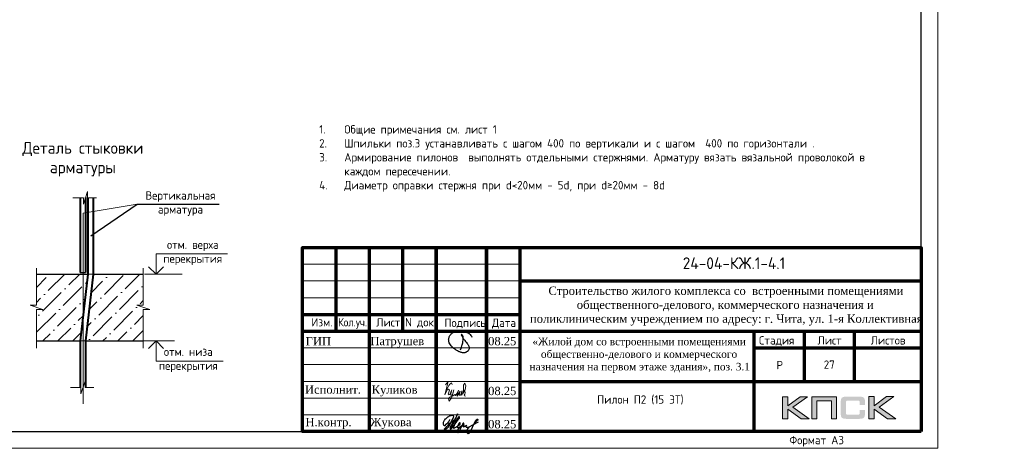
# Model space of a CAD drawing. Header units: millimetres. Extents: x 369815 to 1481759, y -423071 to -27917.
# Tile 171 of 256: x 557441 to 586886, y -396966 to -384158. Entities that reach past the tile are written whole.
import ezdxf
from ezdxf.enums import TextEntityAlignment as Align

# ---------------------------------------------------------------- set-up
doc = ezdxf.new("R2010")
doc.units = ezdxf.units.MM
doc.linetypes.add('CENTER2', pattern=[28.575, 19.05, -3.175, 3.175, -3.175])
for name, color, linetype in [('PDF7_Text', 7, 'Continuous'), ('PDF8_Text', 7, 'Continuous'), ('Рамка печать', 7, 'Continuous'), ('ТОЛСТЫЕ_ОСНОВНЫЕ', 6, 'Continuous')]:
    doc.layers.add(name, color=color, linetype=linetype)
for name, color, linetype, lineweight in [('Выноски', 20, 'Continuous', 20), ('Каркасы ригель', 3, 'Continuous', 0), ('подоснова', 151, 'Continuous', 5), ('размер', 1, 'Continuous', 25), ('РАЗМЕРЫ', 1, 'Continuous', 9), ('Рамка', 7, 'Continuous', 70), ('Текст', 7, 'Continuous', 25), ('ТОНКИЕ', 7, 'Continuous', 9)]:
    doc.layers.add(name, color=color, linetype=linetype, lineweight=lineweight)
doc.styles.add('GOST-2.304_Type-B', font='GOST_Common.ttf')
doc.styles.add('PDF Times New Roman', font='times.ttf')
doc.styles.add('style1', font='GOST_Common.ttf', dxfattribs={"height": 500})
doc.styles.add('style_Tonin', font='simplex.shx', dxfattribs={"width": 0.9})
doc.styles.add('ГОСТ', font='GOST_Common.ttf')
doc.dimstyles.new('20', dxfattribs={"dimtxt": 2.5, "dimasz": 2.5, "dimexe": 1.25, "dimexo": 0.625, "dimtad": 1, "dimdec": 0, "dimlfac": 20, "dimtxsty": 'style_Tonin', "dimblk": 'ARCHTICK', "dimcen": 0, "dimclrt": 256, "dimadec": 0, "dimazin": 0, "dimtfac": 1, "dimtdec": 0, "dimtmove": 0, "dimatfit": 0, "dimfxl": 1, "dimarcsym": 0})

# ---------------------------------------------------------------- blocks, each defined once
blk = doc.blocks.new('11')
at = {"layer": 'Выноски'}
for p, q in [((47885, 66608), (47944, 66700)), ((47944, 66700), (47962, 66737)), ((47962, 66737), (47989, 66781)), ((47989, 66781), (48016, 66806)), ((48016, 66806), (48038, 66823)), ((48038, 66823), (48060, 66786)), ((48060, 66786), (48058, 66769))]:
    blk.add_line(p, q, dxfattribs=at)
blk.add_lwpolyline([(47863, 66761), (47937, 66865), (47843, 66458), (47885, 66564), (47905, 66616), (47954, 66628), (47979, 66606), (47957, 66539), (47937, 66487), (47947, 66458), (47991, 66470), (48051, 66611), (48041, 66569), (48023, 66505), (48023, 66448), (48065, 66448), (48090, 66529), (48110, 66608), (48043, 66369), (47972, 66275), (47954, 66344), (47991, 66389), (48078, 66431), (48142, 66470), (48154, 66441), (48204, 66512), (48246, 66606), (48209, 66455), (48204, 66418), (48295, 66574), (48265, 66463), (48265, 66455), (48312, 66453), (48342, 66529), (48347, 66584), (48337, 66465), (48349, 66453), (48401, 66569), (48443, 66616), (48461, 66678), (48466, 66727), (48436, 66811), (48399, 66754), (48399, 66618), (48389, 66549), (48374, 66507), (48416, 66564), (48441, 66576), (48451, 66524), (48433, 66482), (48419, 66453), (48424, 66428), (48458, 66421)], dxfattribs=at)
blk = doc.blocks.new('яяя')
at = {"lineweight": 30}
for points in [[(345424, 110432), (345425, 110410), (345424, 110397), (345417, 110379), (345406, 110350), (345390, 110319), (345357, 110275), (345310, 110221), (345265, 110176), (345198, 110110), (345161, 110077), (345133, 110066), (345116, 110066), (345102, 110075), (345090, 110091), (345082, 110115), (345074, 110146), (345066, 110182), (345064, 110206), (345067, 110234), (345077, 110278), (345095, 110320), (345114, 110361), (345134, 110395), (345159, 110428), (345195, 110469), (345228, 110506), (345284, 110560), (345331, 110595), (345379, 110625), (345435, 110648), (345486, 110670), (345532, 110686), (345573, 110696), (345605, 110698), (345621, 110695), (345635, 110687), (345648, 110671), (345656, 110649), (345659, 110625), (345659, 110583), (345656, 110553), (345647, 110523), (345635, 110489), (345387, 110033), (345349, 109985), (345311, 109948), (345247, 109889), (345209, 109858), (345192, 109844), (345180, 109837), (345157, 109833), (345150, 109835), (345140, 109842), (345135, 109856), (345138, 109881), (345148, 109892), (345183, 109930), (345267, 110024), (345343, 110105), (345455, 110213), (345617, 110343), (345775, 110456), (345811, 110526), (345838, 110607), (345890, 110740), (345902, 110771), (345698, 110295), (345672, 110226), (345626, 110132), (345572, 110032), (345518, 109953), (345481, 109918), (345497, 110001), (345567, 110147), (345655, 110301), (345760, 110442)], [(345481, 109918), (345476, 109896), (345475, 109874), (345485, 109861), (345506, 109866), (345539, 109891), (345632, 109983), (345968, 110450), (346022, 110527), (346029, 110560), (346027, 110579), (346026, 110590), (346010, 110605), (345993, 110609), (345975, 110601), (345962, 110584), (345954, 110562), (345857, 110421), (345783, 110292), (345741, 110183), (345701, 110079), (345665, 109985), (345660, 109952), (345666, 109929), (345669, 109915), (345682, 109910), (345702, 109914), (345735, 109941), (345846, 110007), (346065, 110160), (346075, 110193), (346070, 110217), (346066, 110236), (346052, 110241), (346030, 110241), (346007, 110228), (345978, 110203), (345960, 110164), (345892, 110010), (345895, 109986), (345904, 109966), (345925, 109964), (345969, 109968), (346045, 110000), (346218, 110114), (346261, 110154), (346280, 110184), (346282, 110210), (346278, 110225), (346263, 110229), (346241, 110222), (346220, 110198), (346162, 110049), (345989, 109904), (345932, 109849), (345906, 109805), (345891, 109739), (345890, 109690), (345899, 109652), (345924, 109647), (345956, 109655), (345980, 109674), (346058, 109838), (346158, 110046), (346261, 110098), (346314, 110120), (346292, 110079), (346269, 110036), (346261, 110008), (346267, 109998), (346293, 109998), (346363, 110039), (346445, 110095), (346421, 110068), (346414, 110040), (346407, 110011), (346416, 109990), (346466, 109972), (346509, 109977), (346574, 109984), (347172, 110293)], [(346586, 109971), (346543, 109917), (346509, 109873), (346489, 109825), (346475, 109767), (346472, 109710), (346478, 109675), (346485, 109641), (346501, 109621), (346517, 109602), (346542, 109589), (346568, 109592), (346605, 109620), (346680, 109731), (346736, 109842), (346865, 110115), (346962, 110290), (346969, 110318), (346979, 110360), (347013, 110403), (347056, 110434), (347091, 110450), (347109, 110450), (347121, 110434), (347115, 110405), (347072, 110355), (347012, 110307), (346924, 110222)]]:
    blk.add_lwpolyline(points, dxfattribs=at)
blk = doc.blocks.new('Патрушев')
at = {"color": 5, "lineweight": 25}
blk.add_lwpolyline([(58.5, -35.1), (59.7, -32), (60.2, -29.8), (60.5, -28.8), (60.8, -27.6), (61.1, -26.3), (61.4, -24.7), (61.6, -23), (61.8, -21.6), (61.8, -20.5), (61.7, -19.5), (61.5, -18.6), (61.3, -17.9), (61, -17.3), (60.6, -16.9), (60.5, -16.7), (60.4, -16.6), (60.3, -16.5), (60, -16.4), (59.7, -16.4), (59.6, -16.4), (59.4, -16.5), (59.3, -16.7), (59.3, -17), (59.4, -17.1), (61.8, -21), (63.1, -22.9), (63.7, -23.6), (64.5, -24.6), (65.5, -25.9), (66.4, -27.1), (66.9, -27.7), (67.4, -28.4), (67.7, -28.9), (68, -29.5), (68.4, -30.4), (68.7, -31), (68.8, -31.7), (68.9, -32.2), (68.9, -32.7), (68.9, -33.3), (68.8, -33.8), (68.6, -34.6), (68.3, -35.2), (67.9, -35.7), (67.6, -36.2), (66.9, -36.8), (66.4, -37.1), (65.9, -37.5), (65.3, -37.9), (64.8, -38.1), (64.1, -38.3), (63.6, -38.4), (62.5, -38.5), (61.6, -38.5), (60.9, -38.4), (60.1, -38.3), (59.3, -38), (58.4, -37.7), (57.7, -37.5), (56.6, -37.3), (55.9, -36.9), (54.9, -36.3), (53.8, -35.7), (53.1, -35.2), (52.2, -34.7), (51.3, -34.1), (50.1, -33.3), (49.1, -32.3), (48, -31.1), (47.1, -29.9), (46.1, -28.7), (45.2, -27.6), (44.7, -26.5), (44.3, -25.1), (44, -24.3), (44, -23.3), (43.9, -22.5), (44, -21.5), (44.2, -20.6), (44.5, -20), (44.7, -19.1), (45, -18.2), (45.5, -17.4), (45.8, -16.9), (46.4, -16.1), (47, -15.5), (47.8, -14.8), (48.6, -14.3), (49.4, -13.8), (50.5, -13.3), (51.6, -12.9), (52.7, -12.5), (54.2, -12.1), (55.4, -11.9), (56.9, -11.8), (58.3, -11.8), (59.6, -11.9), (61, -12.1), (62.7, -12.4), (64.5, -12.9), (66.2, -13.6), (67.6, -14.3), (68.9, -15.1), (70, -16.3), (71.1, -17.5), (71.7, -18.3), (72.3, -19.3)], dxfattribs=at)
blk = doc.blocks.new('штамп кж1.1')
at = {"layer": 'Рамка печать', "lineweight": 20}
h = blk.add_hatch(color=0, dxfattribs=at)
h.paths.add_polyline_path([(419458, -85094), (419234, -85094), (418867, -85370), (418867, -85094), (418712, -85094), (418712, -85757), (418867, -85757), (418867, -85466), (419264, -85757), (419512, -85757), (419019, -85406)])
h.paths.add_polyline_path([(419737, -85219), (420175, -85219), (420175, -85757), (420329, -85757), (420329, -85094), (420165, -85094), (419583, -85094), (419583, -85251), (419583, -85757), (419737, -85757)])
h.paths.add_polyline_path([(421451, -85091), (421295, -85091), (421295, -85754), (421451, -85754), (421451, -85462), (421847, -85754), (422095, -85754), (421602, -85403), (422041, -85091), (421818, -85091), (421451, -85367)])
blk.add_hatch(color=204, dxfattribs=at).paths.add_polyline_path([(421166, -85165), (421164, -85157), (421161, -85151), (421158, -85145), (421154, -85139), (421151, -85134), (421147, -85129), (421143, -85124), (421139, -85120), (421133, -85117), (421128, -85113), (421122, -85109), (421115, -85107), (421108, -85104), (421100, -85101), (421093, -85099), (421075, -85096), (421056, -85093), (421035, -85092), (421012, -85091), (420617, -85091), (420594, -85092), (420573, -85093), (420553, -85096), (420536, -85099), (420528, -85102), (420521, -85104), (420514, -85107), (420508, -85110), (420502, -85113), (420496, -85117), (420491, -85120), (420486, -85124), (420482, -85129), (420478, -85134), (420474, -85139), (420471, -85145), (420468, -85151), (420466, -85158), (420463, -85165), (420461, -85172), (420457, -85188), (420455, -85206), (420453, -85226), (420453, -85248), (420453, -85596), (420453, -85618), (420455, -85638), (420457, -85656), (420461, -85673), (420463, -85680), (420466, -85687), (420468, -85694), (420471, -85700), (420474, -85705), (420478, -85711), (420482, -85716), (420486, -85720), (420491, -85725), (420496, -85728), (420502, -85731), (420508, -85735), (420514, -85738), (420521, -85740), (420528, -85743), (420536, -85745), (420553, -85749), (420573, -85751), (420594, -85753), (420617, -85754), (421012, -85754), (421035, -85753), (421056, -85752), (421075, -85749), (421092, -85746), (421100, -85743), (421108, -85741), (421115, -85738), (421122, -85735), (421128, -85732), (421133, -85728), (421139, -85725), (421143, -85720), (421147, -85716), (421151, -85711), (421154, -85706), (421158, -85700), (421161, -85694), (421164, -85688), (421166, -85680), (421169, -85673), (421172, -85656), (421175, -85639), (421176, -85618), (421177, -85596), (421177, -85487), (421022, -85487), (421022, -85576), (421022, -85582), (421021, -85588), (421020, -85594), (421019, -85599), (421017, -85604), (421015, -85608), (421012, -85612), (421008, -85616), (421005, -85619), (421001, -85622), (420996, -85624), (420991, -85626), (420987, -85627), (420981, -85628), (420974, -85628), (420968, -85629), (420649, -85629), (420644, -85628), (420639, -85628), (420635, -85626), (420631, -85624), (420627, -85621), (420624, -85618), (420620, -85615), (420617, -85611), (420615, -85607), (420613, -85603), (420611, -85598), (420609, -85593), (420607, -85584), (420607, -85574), (420607, -85256), (420607, -85250), (420607, -85245), (420609, -85240), (420610, -85235), (420611, -85231), (420613, -85228), (420616, -85225), (420619, -85221), (420622, -85218), (420626, -85216), (420630, -85214), (420634, -85212), (420639, -85211), (420643, -85210), (420649, -85210), (420654, -85210), (420968, -85210), (420974, -85210), (420981, -85210), (420986, -85212), (420991, -85213), (420996, -85215), (421000, -85217), (421004, -85220), (421008, -85223), (421011, -85227), (421014, -85231), (421017, -85235), (421019, -85240), (421020, -85245), (421021, -85250), (421022, -85257), (421022, -85263), (421022, -85336), (421177, -85336), (421177, -85248), (421176, -85226), (421175, -85206), (421172, -85188), (421168, -85172)])
at = {"layer": 'Рамка', "color": 7}
for p, q in [((405358, -83134), (405358, -80634)), ((407358, -83134), (407358, -80634)), ((410858, -81634), (422858, -81634)), ((404358, -82634), (410858, -82634)), ((404358, -83134), (422858, -83134)), ((419358, -83134), (419358, -84634)), ((420858, -83134), (420858, -84634)), ((417858, -83634), (422858, -83634)), ((417858, -83634), (422858, -83634)), ((410858, -84634), (422858, -84634))]:
    blk.add_line(p, q, dxfattribs=at)
at = {"layer": 'Рамка'}
for p, q in [((406358, -86134), (406358, -80634)), ((408358, -86134), (408358, -80634)), ((408358, -80634), (408358, -86134)), ((409858, -80634), (409858, -86134)), ((409858, -86134), (409858, -80634)), ((410858, -80634), (410858, -86134)), ((417858, -83134), (417858, -86134))]:
    blk.add_line(p, q, dxfattribs=at)
at = {"layer": 'Рамка', "color": 7, "lineweight": 15}
for p, q in [((404358, -81134), (410858, -81134)), ((404358, -81634), (410858, -81634)), ((404358, -82134), (410858, -82134)), ((404358, -83634), (410858, -83634)), ((404358, -84134), (410858, -84134)), ((404358, -84634), (410858, -84634)), ((404358, -85134), (410858, -85134)), ((404358, -85634), (410858, -85634))]:
    blk.add_line(p, q, dxfattribs=at)
at = {"layer": 'Рамка'}
blk.add_lwpolyline([(422858, -86134), (404358, -86134), (404358, -80634), (422858, -80634)], close=True, dxfattribs=at)
at = {"layer": 'Рамка печать', "color": 0, "lineweight": 20}
for points in [[(418712, -85757), (418712, -85094), (418867, -85094), (418867, -85370), (419234, -85094), (419458, -85094), (419019, -85406), (419512, -85757), (419264, -85757), (418867, -85466), (418867, -85757), (418712, -85757)], [(419737, -85757), (419737, -85219), (420175, -85219), (420175, -85757), (420329, -85757), (420329, -85094), (420165, -85094), (419583, -85094), (419583, -85251), (419583, -85757), (419737, -85757)], [(421295, -85754), (421295, -85091), (421451, -85091), (421451, -85367), (421818, -85091), (422041, -85091), (421602, -85403), (422095, -85754), (421847, -85754), (421451, -85462), (421451, -85754), (421295, -85754)]]:
    blk.add_lwpolyline(points, close=True, dxfattribs=at)
at = {"color": 5, "xscale": 24.5, "yscale": 24.5, "zscale": 24.5}
blk.add_blockref('Патрушев', (407651, -82836), dxfattribs=at)
at = {"color": 2, "lineweight": 60, "xscale": 0.5, "yscale": 0.5, "zscale": 0.5}
blk.add_blockref('яяя', (236038, -140993), dxfattribs=at)
at = {"layer": 'Выноски', "color": 0}
blk.add_blockref('11', (360773, -151499), dxfattribs=at)
at = {"layer": 'PDF7_Text', "char_height": 248, "attachment_point": 7, "style": 'PDF Times New Roman'}
for s, insert in [('Патрушев', (406387, -83634)), ('08.25', (409908, -83561)), ('08.25', (409908, -85050)), ('Жукова', (406381, -86056)), ('08.25', (409908, -86042))]:
    blk.add_mtext(s, dxfattribs=dict(at, insert=insert))
at = {"layer": 'PDF7_Text', "insert": (406426, -85084), "char_height": 247.95, "attachment_point": 7, "style": 'PDF Times New Roman'}
blk.add_mtext_dynamic_manual_height_columns('{\\C256;Куликов}', width=2000, gutter_width=1250, heights=[0], dxfattribs=at)
at = {"layer": 'PDF8_Text', "char_height": 248, "attachment_point": 7, "style": 'PDF Times New Roman'}
for s, insert in [('ГИП', (404451, -83561)), ('Исполнит.', (404432, -85007)), ('Н.контр.', (404445, -86056))]:
    blk.add_mtext(s, dxfattribs=dict(at, insert=insert))
at = {"layer": 'Текст', "color": 7, "style": 'ГОСТ'}
blk.add_text('24-04-КЖ.1-4.1', height=350, dxfattribs=at).set_placement((417259, -81103), align=Align.MIDDLE_CENTER)
at = {"layer": 'Текст', "color": 7, "style": 'ГОСТ', "width": 0.9}
blk.add_text('Кол.уч.', height=250, dxfattribs=at).set_placement((405423, -82992))
at = {"layer": 'Текст', "color": 7, "style": 'ГОСТ'}
for s, p in [('Изм.', (404622, -82993)), ('Лист', (406561, -82996)), ('N док.', (407423, -82993)), ('Подпись', (408601, -83008)), ('Дата', (410023, -83008)), ('Стадия', (418009, -83534)), ('Лист', (419758, -83534)), ('Листов', (421350, -83534)), ('Р', (418530, -84272))]:
    blk.add_text(s, height=250, dxfattribs=at).set_placement(p)
at = {"layer": 'Текст', "color": 7, "attachment_point": 1, "style": 'ГОСТ'}
for s, width, heights, insert, char_height in [('\\pi594.35517;{\\fTimes New Roman|b0|i0|c204|p18;\\C256;Строительство жилого комплекса со  встроенными помещениями \\P\\pi1441.86779;общественного-делового, коммерческого назначения и \\P\\pi41.3631;поликлиническим учреждением по адресу: г. Чита, ул. 1-я Коллективная}', 11543.07, [0], (411117, -81801), 250), ('\\pi389.01406;{\\fTimes New Roman|b0|i0|c204|p18;\\C256;«Жилой дом со встроенными помещениями \\P\\pi641.91601;общественно-делового и коммерческого \\P\\pi302.06381;назначения на первом этаже здания», поз. 3.1\\P}', 7000, [1500], (410844, -83331), 225)]:
    blk.add_mtext_dynamic_manual_height_columns(s, width=width, gutter_width=12.5, heights=heights, dxfattribs=dict(at, insert=insert, char_height=char_height))
blk = doc.blocks.new('*U78')
at = {"layer": 'ТОЛСТЫЕ_ОСНОВНЫЕ', "color": 6}
blk.add_lwpolyline([(20, 5), (415, 5), (415, 292), (20, 292)], close=True, dxfattribs=at)
at = {"layer": 'ТОНКИЕ'}
blk.add_lwpolyline([(0, 0), (420, 0), (420, 297), (0, 297)], close=True, dxfattribs=at)
at = {"layer": 'Текст', "style": 'style1'}
blk.add_text('Формат А3', height=2.5, dxfattribs=at).set_placement((375.57, 1.2))
blk = doc.blocks.new('*T1852')
at = {"layer": 'Каркасы ригель', "color": 0, "linetype": 'ByBlock', "lineweight": -2, "transparency": 16777216}
for p, q in [((0, 0), (1500, 0)), ((0, -1000), (1500, -1000))]:
    blk.add_line(p, q, dxfattribs=at)
at = {"layer": 'Каркасы ригель', "color": 0, "linetype": 'ByBlock', "lineweight": 50, "transparency": 16777216}
for p, q in [((0, 0), (0, -1000)), ((1500, 0), (1500, -1000))]:
    blk.add_line(p, q, dxfattribs=at)
at = {"layer": 'Каркасы ригель', "color": 0, "linetype": 'Continuous', "lineweight": 0, "transparency": 16777216, "insert": (750, -500), "char_height": 250, "width": 1000, "attachment_point": 5, "style": 'ГОСТ'}
blk.add_mtext('27', dxfattribs=at)
blk = doc.blocks.new('_ArchTick')
at = {"color": 0, "linetype": 'ByBlock', "const_width": 0.15}
blk.add_lwpolyline([(-0.5, -0.5), (0.5, 0.5)], dxfattribs=at)

msp = doc.modelspace()

# ---------------------------------------------------------------- hatches: boundary and pattern name
at = {"lineweight": 5}
h = msp.add_hatch(dxfattribs=at)
h.set_pattern_fill('ANSI36', color=256, scale=100, style=0)
h.set_pattern_definition([(45, (370436.14, -456631.02), (168.3798, 617.3926), [793.75, -158.75, 0, -158.75])])
h.paths.add_polyline_path([(559479.5, -391759.2), (559335.3, -391759.2), (559335.3, -393035.1)])
h.paths.add_polyline_path([(561137.7, -391759.2), (559639.5, -391759.2), (559413.5, -393759.2), (561137.7, -393759.2), (561137.7, -392814.6), (561328.9, -392814.6), (560946.4, -392687.1), (561137.7, -392687.1)])
h.paths.add_polyline_path([(559335.3, -391759.2), (557940.8, -391759.2), (557940.8, -392687.1), (557749.5, -392687.1), (558132.1, -392814.6), (557940.8, -392814.6), (557940.8, -393759.2), (559253.5, -393759.2), (559335.3, -393035.1)])

# ---------------------------------------------------------------- linework, layer by layer
at = {"color": 0, "lineweight": 40}
for p, q in [((559253.5, -389477.7, -3100), (559253.5, -391709.2, -3100)), ((559413.5, -389467.9, -3100), (559413.5, -391709.2, -3100))]:
    msp.add_line(p, q, dxfattribs=at)
at = {"lineweight": 20}
for p, q in [((559335.3, -389934.8, -3100), (560955.9, -389671.6, -3100)), ((561049.3, -393759.2, -3100), (562075, -393759.2, -3100))]:
    msp.add_line(p, q, dxfattribs=at)
at = {"color": 0, "linetype": 'CENTER2', "lineweight": 18}
msp.add_line((559335.3, -389934.8, -3100), (559335.3, -395636.7, -3100), dxfattribs=at)
at = {"color": 0, "lineweight": 30}
for p, q in [((557940.8, -391759.2, -3100), (559479.5, -391759.2, -3100)), ((559253.5, -391709.2, -3100), (559413.5, -391709.2, -3100)), ((559639.5, -391759.2, -3100), (561137.7, -391759.2, -3100)), ((557937.9, -393759.2, -3100), (559253.5, -393759.2, -3100)), ((559413.5, -393759.2, -3100), (561134.8, -393759.2, -3100))]:
    msp.add_line(p, q, dxfattribs=at)
at = {"lineweight": 15}
for p, q in [((559479.5, -391759.2, -3100), (559639.5, -391759.2, -3100)), ((559253.5, -393759.2, -3100), (559413.5, -393759.2, -3100))]:
    msp.add_line(p, q, dxfattribs=at)
at = {"lineweight": 20, "ltscale": 50}
msp.add_line((561170.5, -391759.2, -3100), (562297.4, -391759.2, -3100), dxfattribs=at)
at = {"linetype": 'ByBlock', "lineweight": 18, "elevation": -3100}
for points in [[(559034.7, -389479.7), (559345.8, -389479.7), (559345.8, -389670.9), (559473.3, -389288.4), (559473.3, -389479.7), (559737.6, -389479.7)], [(557940.8, -391586), (557940.8, -392687.1), (557749.5, -392687.1), (558132.1, -392814.6), (557940.8, -392814.6), (557940.8, -393971.5)], [(561137.7, -391586), (561137.7, -392687.1), (560946.4, -392687.1), (561328.9, -392814.6), (561137.7, -392814.6), (561137.7, -393971.5)], [(558956.6, -395147.3), (559267.7, -395147.3), (559267.7, -395338.6), (559395.3, -394956), (559395.3, -395147.3), (559659.6, -395147.3)]]:
    msp.add_lwpolyline(points, dxfattribs=at)
at = {"color": 0, "lineweight": 40, "elevation": -3100}
for points in [[(559479.5, -389479.7), (559479.5, -391759.2), (559253.5, -393759.2), (559253.5, -395147.3)], [(559639.5, -389479.7), (559639.5, -391759.2), (559413.5, -393759.2), (559413.5, -395147.3)]]:
    msp.add_lwpolyline(points, dxfattribs=at)
at = {"lineweight": 30, "elevation": -3100}
for points in [[(561740.5, -391538.5), (561517.5, -391759.2), (561294.5, -391538.5)], [(561740.5, -393979.8), (561517.5, -393759.2), (561294.5, -393979.8)]]:
    msp.add_lwpolyline(points, dxfattribs=at)
at = {"layer": 'подоснова', "elevation": -3100}
for points in [[(561517.5, -391759.2), (561517.5, -391159.2), (563659.1, -391159.2)], [(561517.5, -393759.2), (561517.5, -394359.2), (563526.3, -394359.2)]]:
    msp.add_lwpolyline(points, dxfattribs=at)

# ---------------------------------------------------------------- block references
at = {"xscale": 100, "yscale": 100, "zscale": 100}
msp.add_blockref('*U78', (542900.4, -396966.1, 3100), dxfattribs=at)
msp.add_blockref('*T1852', (580900.4, -393966.1, 3100))
at = {"layer": 'размер'}
for p in [(72562.5, -310331.9, 3100), (116435.2, -310331.9, 3100), (161542.1, -310331.9, 3100)]:
    msp.add_blockref('штамп кж1.1', p, dxfattribs=at)

# ---------------------------------------------------------------- texts
at = {"ltscale": 100, "char_height": 250, "width": 17398.124, "attachment_point": 1, "style": 'GOST-2.304_Type-B'}
for insert in [(521291.1, -387310.8, 3100), (566398, -387310.8, 3100)]:
    msp.add_mtext('\\pi-750,l750,t750,5000;1.^IОбщие примечания см. лист 1\\P2.^IШпильки поз.3 устанавливать с шагом 400 по вертикали и с шагом  400 по горизонтали .\\P3.^IАрмирование пилонов  выполнять отдельными стержнями. Арматуру вязать вязальной проволокой в каждом пересечении.\\P{\\C7;4.^IДиаметр оправки стержня при d<20мм - 5d, при d≥20мм - 8d}', dxfattribs=dict(at, insert=insert))
at = {"layer": 'Выноски', "color": 240, "true_color": 0xed1f24, "insert": (476801.7, -389713.7), "char_height": 250, "width": 18219.66, "attachment_point": 1, "style": 'ГОСТ'}
msp.add_mtext('\\pi-500,l500;В выделенной области представлена замененная ( актуальная) версия. Содержание изменения см. в листе разрешения на внесение изменений{\\H1.025x; }', dxfattribs=at)
at = {"layer": 'РАЗМЕРЫ', "attachment_point": 5, "style": 'GOST-2.304_Type-B'}
for s, insert, char_height in [('Деталь стыковки\\Pарматуры ', (559330.2, -388327.6), 350), ('Вертикальная\\Pарматура', (562249.1, -389652.5), 250), ('отм. верха \\Pперекрытия', (562616.9, -391122.9), 250), ('отм. низа \\Pперекрытия', (562484, -394322.9), 250)]:
    msp.add_mtext_dynamic_manual_height_columns(s, width=3941.213, gutter_width=625, heights=[0], dxfattribs=dict(at, insert=insert, char_height=char_height))
at = {"layer": 'Текст', "color": 7, "char_height": 250, "attachment_point": 1, "style": 'ГОСТ'}
for s, insert in [('\\pi3500;\\P\\pi1484.09091;{\\C0;План пилонов} 15-го этажа{\\H1.83333x; }', (483420.8, -394966.1, 3100)), ('\\pi3500;{\\C256;\\P\\pi2334.09091;Пилон П1 (15 ЭТ)}', (527293.5, -394966.1, 3100)), ('\\pi3500;{\\C256;\\P\\pi2309.09091;Пилон П2 (15 ЭТ)}', (572400.4, -394966.1, 3100))]:
    msp.add_mtext_dynamic_manual_height_columns(s, width=7000, gutter_width=12.5, heights=[1500], dxfattribs=dict(at, insert=insert))

# ---------------------------------------------------------------- leaders
at = {"layer": 'подоснова', "has_arrowhead": 0}
msp.add_leader([(559570.4, -390619.4, -3100), (560955.9, -389671.6, -3100), (563407.3, -389671.6, -3100)], dimstyle='20', override={"dimasz": 1.5, "dimldrblk": 'Dot'}, dxfattribs=at)

doc.saveas('drawing.dxf')
